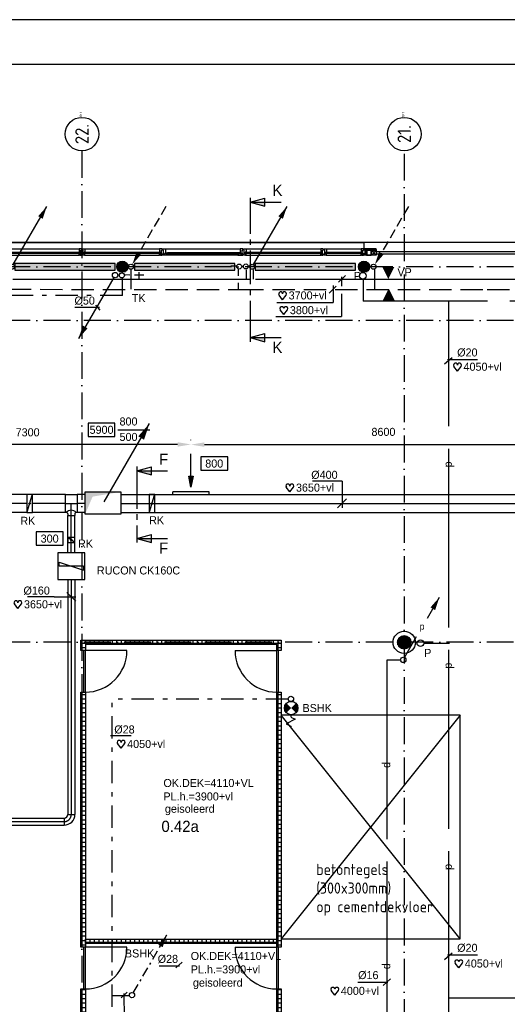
# Model space of a CAD drawing. Extents: x 25315 to 170951, y 867852 to 951952.
# Tile 114 of 119: x 116632 to 127526, y 929932 to 951952. Entities that reach past the tile are written whole.
import ezdxf
from ezdxf.enums import TextEntityAlignment as Align

# ---------------------------------------------------------------- set-up
doc = ezdxf.new("R2010")
doc.units = 0
doc.header["$LTSCALE"] = 100
for name, pattern in [('2322000', [45, 40, -5]), ('2322107', [2000, 1000, 1000]), ('2322108', [7, 5, -2]), ('2322109', [10, 5, -2, 1, -2]), ('CENTER2', [11.25, 7.5, -1.25, 1.25, -1.25]), ('CENTER4', [5, 3.125, -0.625, 0.625, -0.625]), ('DASHDOT', [9, 6, -1.5, 0, -1.5]), ('LURETOUR', [6, 4, -2])]:
    doc.linetypes.add(name, pattern=pattern)
doc.layers.get('0').update_dxf_attribs({"linetype": 'CONTINUOUS'})
doc.layers.get('DEFPOINTS').update_dxf_attribs({"linetype": 'CONTINUOUS'})
for name, color, linetype in [('00KAD025', 2, 'CONTINUOUS'), ('00KAD070', 5, 'CONTINUOUS'), ('AL$7----_STRAMIEN', 1, 'DASHDOT'), ('ALN-----_BLOCKNAAM', 2, 'CONTINUOUS'), ('BOUW', 8, 'CONTINUOUS'), ('DOORSNEDE', 1, 'CONTINUOUS'), ('WL$1----', 4, 'CONTINUOUS'), ('WL524---', 4, 'CONTINUOUS'), ('WL531---', 4, 'CONTINUOUS'), ('WL532---', 4, 'CONTINUOUS'), ('WL561---', 4, 'CONTINUOUS'), ('WL561---_AANVOER', 4, 'CONTINUOUS'), ('WL561---_RETOUR', 4, 'CONTINUOUS'), ('WL5627--', 4, 'CONTINUOUS'), ('WL570---', 3, 'CONTINUOUS'), ('WL570---_HARTLIJN', 7, 'CONTINUOUS'), ('WL570---_RETOUR', 3, 'CONTINUOUS'), ('WL570---_TOEVOER', 3, 'CONTINUOUS'), ('WM$1----', 1, 'CONTINUOUS'), ('WM570---', 1, 'CONTINUOUS')]:
    doc.layers.add(name, color=color, linetype=linetype)
doc.styles.add('BURO-018', font='BUROFONT.shx', dxfattribs={"height": 180})
doc.styles.add('BURO-025', font='BUROFONT.shx', dxfattribs={"height": 250})
doc.styles.add('BURO-050', font='BUROFONT.shx', dxfattribs={"height": 500})
doc.styles.get("Standard").update_dxf_attribs({"font": 'ISOCP'})
doc.dimstyles.new('CEES', dxfattribs={"dimscale": 100, "dimtxt": 3, "dimasz": 3, "dimexe": 1, "dimexo": 1, "dimgap": 1.5, "dimtad": 0, "dimdec": 0, "dimzin": 0, "dimtxsty": 'BURO-018', "dimcen": -3, "dimdle": 1.25, "dimclrd": 1, "dimclre": 1, "dimclrt": 1, "dimazin": 3, "dimtfac": 0.75, "dimtdec": 0, "dimtofl": 0, "dimtmove": 0, "dimatfit": 3, "dimtvp": 1.5, "dimtolj": 1, "dimtzin": 0})
pattern_1 = [(0, (48705.92, 868161.46), (0, 100), []), (90, (48705.92, 868161.46), (-100, 6e-15), [])]

# ---------------------------------------------------------------- blocks, each defined once
blk = doc.blocks.new('1011')
at = {"layer": 'AL$7----_STRAMIEN', "color": 7, "linetype": 'CONTINUOUS'}
blk.add_circle((-750, 0), 750, dxfattribs=at)
at = {"layer": 'ALN-----_BLOCKNAAM', "linetype": 'CONTINUOUS'}
blk.add_text('1011', height=100, dxfattribs=at).set_placement((0, 0))
blk = doc.blocks.new('LU-1D-K-190')
at = {"color": 0, "linetype": 'CONTINUOUS'}
for p, q in [((-0.5, 200), (0.5, 200)), ((-0.5, -200), (0.5, -200))]:
    blk.add_line(p, q, dxfattribs=at)
at = {"layer": 'WL570---_HARTLIJN', "linetype": 'CENTER2'}
blk.add_line((-0.5, 0), (0.5, 0), dxfattribs=at)
blk = doc.blocks.new('LU-1D-K-A0')
at = {"color": 0, "linetype": 'CONTINUOUS'}
for p, q in [((-0.5, 80), (0.5, 80)), ((-0.5, -80), (0.5, -80))]:
    blk.add_line(p, q, dxfattribs=at)
at = {"layer": 'WL570---_HARTLIJN', "linetype": 'CENTER2'}
blk.add_line((-0.5, 0), (0.5, 0), dxfattribs=at)
blk = doc.blocks.new('LU-1D-T--5A-190A05-Q1')
at = {"color": 0, "linetype": 'CONTINUOUS'}
for p, q in [((-128, -200), (-128, 200)), ((-128, 200), (128, 200)), ((128, 200), (128, -200)), ((-112, -200), (-128, -200)), ((128, -200), (112, -200)), ((-80, -232), (-80, -269)), ((-80, -269), (80, -269)), ((80, -232), (80, -269))]:
    blk.add_line(p, q, dxfattribs=at)
at = {"color": 0, "linetype": 'CONTINUOUS', "flags": 128}
for points in [[(-80, -232, 0.02182), (-80, -228, 0.037214), (-80, -226, 0.006436), (-82, -222, 0.02182), (-82, -221, 0.02182), (-83, -218, 0.02182), (-84, -216, 0.02182), (-86, -214, 0.02182), (-87, -211, 0.02182), (-89, -209, 0.02182), (-91, -207, 0.02182), (-94, -206, 0.02182), (-96, -204, 0.02182), (-98, -203, 0.02182), (-101, -202, 0.02182), (-102, -202, 0.006436), (-106, -200, 0.037214), (-108, -200, 0.02182), (-112, -200)], [(112, -200, 0.02182), (108, -200, 0.037214), (106, -200, 0.006436), (102, -202, 0.02182), (101, -202, 0.02182), (98, -203, 0.02182), (96, -204, 0.02182), (94, -206, 0.02182), (91, -207, 0.02182), (89, -209, 0.02182), (87, -211, 0.02182), (86, -214, 0.02182), (84, -216, 0.02182), (83, -218, 0.02182), (82, -221, 0.02182), (82, -222, 0.006436), (80, -226, 0.037214), (80, -228, 0.02182), (80, -232)]]:
    blk.add_lwpolyline(points, format="xyb", dxfattribs=at)
at = {"color": 0, "linetype": 'CONTINUOUS'}
blk.add_arc((0, -312), 158, 45, 135, dxfattribs=at)
at = {"layer": 'WL570---_HARTLIJN', "linetype": 'CENTER4'}
for p, q in [((-128, 0), (128, 0)), ((0, -269), (0, 0))]:
    blk.add_line(p, q, dxfattribs=at)
blk = doc.blocks.new('*U130', base_point=(115828, 164876))
at = {"layer": 'WM570---', "linetype": 'CONTINUOUS'}
for p, q in [((115729, 164976), (115928, 164776)), ((115448, 164876), (114848, 164876)), ((115448, 164876), (115928, 164876))]:
    blk.add_line(p, q, dxfattribs=at)
at = {"layer": 'WM570---', "linetype": 'CONTINUOUS', "style": 'BURO-018'}
blk.add_text('%%c160', height=180, dxfattribs=at).set_placement((115348, 164926), align=Align.RIGHT)
blk = doc.blocks.new('*U132', base_point=(118666, 166965))
at = {"layer": 'WM570---', "linetype": 'CONTINUOUS'}
for p, q in [((118666, 167465), (118006, 167465)), ((118666, 167465), (118666, 166865)), ((118766, 167065), (118566, 166865))]:
    blk.add_line(p, q, dxfattribs=at)
at = {"layer": 'WM570---', "linetype": 'CONTINUOUS', "style": 'BURO-018'}
blk.add_text('%%c400', height=180, dxfattribs=at).set_placement((118566, 167515), align=Align.RIGHT)
blk = doc.blocks.new('LU-PIJL1')
at = {"color": 0, "linetype": 'CONTINUOUS'}
blk.add_line((0, 0), (10.12, 17.54), dxfattribs=at)
blk.add_lwpolyline([(10.12, 17.54, 0, 1.5, 0), (8.25, 14.29, 1.5, 1.5, 0)], format="xyseb", dxfattribs=at)
blk = doc.blocks.new('2322615')
at = {"color": 0, "linetype": 'CONTINUOUS'}
for p, q in [((-2.5, -7.5), (2.5, 7.5)), ((0, 7.5), (2.5, 7.5)), ((0, 7.5), (0, -7.5)), ((0, -7.5), (-2.5, -7.5))]:
    blk.add_line(p, q, dxfattribs=at)
at = {"color": 0, "linetype": 'CONTINUOUS', "style": 'BURO-018', "flags": 1}
blk.add_attdef('W_ID', (0, 0), '', height=1.8, dxfattribs=at)
blk = doc.blocks.new('LU-1D-KL-A072')
at = {"color": 0, "linetype": 'CONTINUOUS'}
for p, q in [((-57, 80), (-57, -80)), ((57, 80), (-57, 80)), ((49, 68), (8, 12)), ((57, -80), (57, 80)), ((-57, -80), (57, -80)), ((-8, -12), (-49, -68))]:
    blk.add_line(p, q, dxfattribs=at)
blk.add_circle((0, 0), 14.3, dxfattribs=at)
blk = doc.blocks.new('LU-ORND')
at = {"color": 0, "linetype": 'CONTINUOUS'}
for p, q in [((-3, 1.5), (-3, -1.5)), ((3, 1.5), (-3, 1.5)), ((3, -1.5), (3, 1.5)), ((-3, -1.5), (3, -1.5))]:
    blk.add_line(p, q, dxfattribs=at)
blk = doc.blocks.new('LU-PIJL7')
at = {"color": 0, "linetype": 'CONTINUOUS'}
for p, q in [((0, 0), (-15, 0)), ((-5, -1), (-5, 1)), ((-5, 1), (0, 0)), ((0, 0), (-5, -1))]:
    blk.add_line(p, q, dxfattribs=at)
blk.add_solid([(-5, 1), (-5, -1), (0, 0)], dxfattribs=at)
blk = doc.blocks.new('A$C4BCC12D8')
at = {"layer": 'BOUW', "color": 1, "style": 'BURO-018'}
blk.add_text('geisoleerd', height=180, dxfattribs=at).set_placement((0, 60))
blk = doc.blocks.new('LDV2121')
at = {"color": 0, "linetype": 'CONTINUOUS'}
blk.add_line((-0.25, -0.43), (-6.75, -11.69), dxfattribs=at)
blk.add_lwpolyline([(-6.75, -11.69, 0, 1, 0), (-5.5, -9.53, 1, 1, 0)], format="xyseb", dxfattribs=at)
blk.add_circle((0, 0), 0.5, dxfattribs=at)
blk = doc.blocks.new('LDV1109')
at = {"color": 0, "linetype": 'CONTINUOUS'}
for p, q in [((5.87, 10.18), (6.75, 11.69)), ((4, 6.93), (4.94, 8.55)), ((5.31, 9.2), (5.5, 9.53)), ((3.44, 5.95), (3.62, 6.28)), ((2.12, 3.68), (3.06, 5.3)), ((0.25, 0.43), (1.19, 2.06)), ((1.56, 2.71), (1.75, 3.03))]:
    blk.add_line(p, q, dxfattribs=at)
blk.add_lwpolyline([(6.75, 11.69, 0, 1, 0), (5.5, 9.53, 1, 1, 0)], format="xyseb", dxfattribs=at)
blk.add_circle((0, 0), 0.5, dxfattribs=at)
blk = doc.blocks.new('*D193')
at = {"color": 1, "linetype": 'BYBLOCK'}
for p, q in [((120459, 636675), (120459, 636676)), ((129059, 636675), (129059, 636676)), ((120759, 636576), (128759, 636576))]:
    blk.add_line(p, q, dxfattribs=at)
for points in [[(120759, 636626), (120759, 636526), (120459, 636576)], [(128759, 636626), (128759, 636526), (129059, 636576)]]:
    blk.add_solid(points, dxfattribs=at)
at = {"layer": 'DEFPOINTS', "color": 0, "linetype": 'BYBLOCK'}
for p in [(120459, 636575), (129059, 636576), (129059, 636575)]:
    blk.add_point(p, dxfattribs=at)
at = {"color": 1, "linetype": 'BYBLOCK', "insert": (124759, 636860), "char_height": 180, "attachment_point": 5, "style": 'BURO-018'}
blk.add_mtext('\\A1;8600', dxfattribs=at)
blk = doc.blocks.new('*D194')
at = {"color": 1, "linetype": 'BYBLOCK'}
for p, q in [((113159, 636676), (113159, 636680)), ((120459, 636676), (120459, 636680)), ((120159, 636580), (113459, 636580))]:
    blk.add_line(p, q, dxfattribs=at)
for points in [[(113459, 636630), (113459, 636530), (113159, 636580)], [(120159, 636630), (120159, 636530), (120459, 636580)]]:
    blk.add_solid(points, dxfattribs=at)
at = {"layer": 'DEFPOINTS', "color": 0, "linetype": 'BYBLOCK'}
for p in [(113159, 636580), (113159, 636576), (120459, 636576)]:
    blk.add_point(p, dxfattribs=at)
at = {"color": 1, "linetype": 'BYBLOCK', "insert": (116809, 636850), "char_height": 180, "attachment_point": 5, "style": 'BURO-018'}
blk.add_mtext('\\A1;7300', dxfattribs=at)
blk = doc.blocks.new('LU-1D-B--1-A05AA0')
at = {"color": 0, "linetype": 'CONTINUOUS'}
for p, q in [((-160, -80), (-160, 80)), ((-80, -160), (80, -160))]:
    blk.add_line(p, q, dxfattribs=at)
for radius in [240, 80]:
    blk.add_arc((-160, -160), radius, 0, 90, dxfattribs=at)
at = {"layer": 'WL570---_HARTLIJN', "linetype": 'CENTER4'}
blk.add_arc((-160, -160), 160, 0, 90, dxfattribs=at)
blk = doc.blocks.new('LU-1D-KL1-1907E')
at = {"color": 0, "linetype": 'CONTINUOUS'}
for p, q in [((-63, 200), (-63, -200)), ((63, 200), (-63, 200)), ((58, 185), (5, 15)), ((63, -200), (63, 200)), ((-63, -200), (63, -200)), ((-5, -15), (-58, -185))]:
    blk.add_line(p, q, dxfattribs=at)
blk.add_circle((0, 0), 15.8, dxfattribs=at)
blk = doc.blocks.new('LDV1')
at = {"color": 0, "linetype": 'CONTINUOUS'}
for p, q in [((4.5, 7.79), (6.75, 11.69)), ((0.25, 0.43), (2.5, 4.33))]:
    blk.add_line(p, q, dxfattribs=at)
blk.add_lwpolyline([(6.75, 11.69, 0, 1, 0), (5.5, 9.53, 1, 1, 0)], format="xyseb", dxfattribs=at)
blk.add_circle((0, 0), 0.5, dxfattribs=at)
at = {"color": 0, "linetype": 'CONTINUOUS', "style": 'BURO-018'}
blk.add_attdef('LD_TEXT1', text='', height=1.8, dxfattribs=at).set_placement((3.5, 6.06), align=Align.MIDDLE)
blk = doc.blocks.new('2322401')
at = {"color": 0, "linetype": 'CONTINUOUS'}
for p, q in [((-0.5, 0.5, 1), (-0.5, 0.5)), ((-0.5, 0.5, 1), (-0.5, -0.5, 1)), ((0.5, 0.5, 1), (-0.5, 0.5, 1)), ((0.5, 0.5), (-0.5, 0.5)), ((-0.5, 0.5), (-0.5, -0.5)), ((0.5, 0.5, 1), (0.5, 0.5)), ((0.5, -0.5, 1), (0.5, 0.5, 1)), ((0.5, -0.5), (0.5, 0.5)), ((-0.5, -0.5, 1), (-0.5, -0.5)), ((-0.5, -0.5, 1), (0.5, -0.5, 1)), ((-0.5, -0.5), (0.5, -0.5)), ((0.5, -0.5, 1), (0.5, -0.5))]:
    blk.add_line(p, q, dxfattribs=at)
blk = doc.blocks.new('CVHATCH1')
at = {"color": 0, "linetype": 'CONTINUOUS'}
blk.add_solid([(-0.5, -0.5), (0.5, -0.5), (-0.5, 0.5), (0.5, 0.5)], dxfattribs=at)
blk = doc.blocks.new('LDV1107')
at = {"color": 0, "linetype": 'CONTINUOUS'}
blk.add_line((0.25, 0.43), (6.75, 11.69), dxfattribs=at)
blk.add_lwpolyline([(6.75, 11.69, 0, 1, 0), (5.5, 9.53, 1, 1, 0)], format="xyseb", dxfattribs=at)
blk.add_circle((0, 0), 0.5, dxfattribs=at)
blk = doc.blocks.new('LDV3108')
at = {"color": 0, "linetype": 'CONTINUOUS'}
for p, q in [((6.75, 11.69), (5.81, 10.07)), ((5.44, 9.42), (4.5, 7.79)), ((4.13, 7.14), (3.19, 5.52)), ((2.81, 4.87), (1.88, 3.25)), ((1.5, 2.6), (0.56, 0.97))]:
    blk.add_line(p, q, dxfattribs=at)
blk.add_lwpolyline([(0.25, 0.43, 0, 1, 0), (1.5, 2.6, 1, 1, 0)], format="xyseb", dxfattribs=at)
blk.add_circle((0, 0), 0.5, dxfattribs=at)
blk = doc.blocks.new('HART')
at = {"color": 1}
for q in [(-40, 52), (40, 52)]:
    blk.add_line((0, 0), q, dxfattribs=at)
for centre, start, end in [((-22, 66), 0, 217.1867), ((22, 66), 322.8133, 180)]:
    blk.add_arc(centre, 22.1, start, end, dxfattribs=at)
blk = doc.blocks.new('2322000-1')
at = {"layer": 'WM$1----', "color": 0, "style": 'BURO-018'}
for rotation, p in [(90, (126223, 636132)), (90, (126223, 631632)), (270, (124835, 629412)), (90, (126223, 627132)), (270, (124835, 624912))]:
    blk.add_text('p', height=180, rotation=rotation, dxfattribs=at).set_placement(p, align=Align.MIDDLE)
blk = doc.blocks.new('LU-2-KIZ')
at = {"color": 0, "linetype": 'CONTINUOUS'}
for p, q in [((-0.5, 0.5), (0.5, 0.5)), ((-0.5, -0.5), (-0.5, 0.5)), ((0.5, 0.5), (0.5, -0.5)), ((0.5, -0.5), (-0.5, -0.5))]:
    blk.add_line(p, q, dxfattribs=at)
for points in [[(-0.5, 0.5), (-0.289, 0.289), (0.5, 0.5)], [(-0.5, 0.5), (-0.289, 0.289), (-0.5, -0.5)]]:
    blk.add_solid(points, dxfattribs=at)

msp = doc.modelspace()

# ---------------------------------------------------------------- hatches: boundary and pattern name
at = {"layer": 'BOUW'}
h = msp.add_hatch(dxfattribs=at)
h.set_pattern_fill('GEWPBET', color=256, scale=100, style=0)
h.set_pattern_definition([(0, (-31376.58, 912883.259), (0, 20), [])])
edge = h.paths.add_edge_path()
edge.add_arc((118923.6, 946427.5), 125, 0, 360)
h = msp.add_hatch(dxfattribs=at)
h.set_pattern_fill('GEWPBET', color=256, scale=100, style=0)
h.set_pattern_definition([(0, (-25976.58, 912883.259), (0, 20), [])])
edge = h.paths.add_edge_path()
edge.add_arc((124323.6, 946427.5), 125, 0, 360)
h = msp.add_hatch(dxfattribs=at)
h.set_pattern_fill('TEGEL100', color=256, style=0)
h.set_pattern_definition([(0, (50105.92, 868211.46), (0, 100), []), (90, (50105.92, 868211.46), (-100, 6e-15), [])])
h.paths.add_polyline_path([(117998.6, 937846.5), (117998.6, 938077.5), (122473.6, 938077.5), (122473.6, 937846.5), (122373.6, 937846.5), (122373.6, 937977.5), (118098.6, 937977.5), (118098.6, 937846.5)])
h = msp.add_hatch(dxfattribs=at)
h.set_pattern_fill('GEWPBET', color=256, scale=100, angle=90, style=0)
h.set_pattern_definition([(90, (125223.774, 938027.546), (-20, 1e-15), [])])
edge = h.paths.add_edge_path()
edge.add_arc((125223.8, 938027.5), 150, 0, 360)
h = msp.add_hatch(dxfattribs=at)
h.set_pattern_fill('TEGEL100', color=256, style=0)
h.set_pattern_definition([(0, (50530.92, 868161.46), (0, 100), []), (90, (50530.92, 868161.46), (-100, 6e-15), [])])
h.paths.add_polyline_path([(117998.6, 931209.1), (117998.6, 936912.5), (118098.6, 936912.5), (118098.6, 931209.1)])
h = msp.add_hatch(dxfattribs=at)
h.set_pattern_fill('TEGEL100', color=256, style=0)
h.set_pattern_definition(pattern_1)
h.paths.add_polyline_path([(122373.6, 931209.1), (122373.6, 936912.5), (122473.6, 936912.5), (122473.6, 931209.1)])
h = msp.add_hatch(dxfattribs=at)
h.set_pattern_fill('TEGEL100', color=256, style=0)
h.set_pattern_definition([(0, (50105.92, 865124.03), (0, 100), []), (90, (50105.92, 865124.03), (-100, 6e-15), [])])
h.paths.add_polyline_path([(118098.6, 931290.1), (118098.6, 931390.1), (122373.6, 931390.1), (122373.6, 931290.1)])
h = msp.add_hatch(dxfattribs=at)
h.set_pattern_fill('TEGEL100', color=256, style=0)
h.set_pattern_definition([(0, (50530.92, 868161.46), (0, 100), []), (90, (50530.92, 868161.46), (-100, 6e-15), [])])
h.paths.add_polyline_path([(117998.6, 924602.7), (117998.6, 930275.1), (118098.6, 930275.1), (118098.6, 924602.7)])
h = msp.add_hatch(dxfattribs=at)
h.set_pattern_fill('TEGEL100', color=256, style=0)
h.set_pattern_definition(pattern_1)
h.paths.add_polyline_path([(122373.6, 924602.7), (122373.6, 930275.1), (122473.6, 930275.1), (122473.6, 924602.7)])
at = {"layer": 'WL570---'}
h = msp.add_hatch(color=1, dxfattribs=at)
h.paths.add_polyline_path([(124735.9, 946419), (124866.8, 946154.1), (124866.8, 946419)])
h.paths.add_polyline_path([(124866.8, 946419), (124866.8, 946154.1), (124869.3, 946154.1), (125000.1, 946419)])
h = msp.add_hatch(color=1, dxfattribs=at)
h.paths.add_polyline_path([(124735.9, 945656.5), (124866.8, 945921.4), (124866.8, 945656.5)])
h.paths.add_polyline_path([(124866.8, 945656.5), (124866.8, 945921.4), (124869.3, 945921.4), (125000.1, 945656.5)])

# ---------------------------------------------------------------- linework, layer by layer
at = {"color": 2, "linetype": 'CONTINUOUS'}
for p, q in [((122788.4, 936306.9), (122588.4, 936206.9)), ((122688.4, 936406.4), (122688.4, 936360.1)), ((122688.4, 936356.9), (122788.4, 936306.9)), ((122589.2, 936202.7), (122688.4, 936153.2)), ((122688.4, 936153.2), (122688.4, 936106.9))]:
    msp.add_line(p, q, dxfattribs=at)
at = {"color": 2, "linetype": 'CONTINUOUS', "const_width": 150}
for points in [[(122644.2, 936610.5, 0.4142136), (122644.2, 936504.4, 1)], [(122750.3, 936610.5, -0.4142136), (122750.3, 936504.4, -1)]]:
    msp.add_lwpolyline(points, format="xyb", dxfattribs=at)
at = {"color": 2, "linetype": 'CONTINUOUS'}
for centre, radius in [((122690.9, 936761.6), 60), ((122697.2, 936557.4), 150)]:
    msp.add_circle(centre, radius, dxfattribs=at)
at = {"layer": '00KAD025', "linetype": 'CONTINUOUS'}
msp.add_line((170950.7, 951952.4), (25314.7, 951952.4), dxfattribs=at)
at = {"layer": '00KAD070', "linetype": 'CONTINUOUS'}
msp.add_line((169950.7, 950952.4), (26314.7, 950952.4), dxfattribs=at)
at = {"layer": 'AL$7----_STRAMIEN', "color": 1}
for p, q in [((118023.6, 949018.6), (118023.6, 877276.5)), ((118023.6, 949018.6), (118023.6, 877276.5)), ((125223.6, 948952.5), (125223.6, 877210.3)), ((135768.3, 946427.5), (54713.7, 946427.5)), ((135768.3, 945227.5), (54689.6, 945227.5)), ((135768.3, 945227.5), (54693, 945227.5)), ((135768.3, 938027.5), (54329.2, 938027.5))]:
    msp.add_line(p, q, dxfattribs=at)
at = {"layer": 'BOUW'}
for p, q in [((132963.6, 946967.5), (99483.6, 946967.5)), ((108123.6, 946967.7), (124323.6, 946967.7)), ((124323.6, 946967.7), (124323.6, 946796.7)), ((126473.6, 931394.9), (122473.6, 936394.9)), ((126473.6, 936394.9), (122473.6, 931394.9))]:
    msp.add_line(p, q, dxfattribs=at)
for points in [[(124323.4, 946967.7), (124323.4, 946826.7)], [(116288.6, 946826.7), (117958.6, 946826.7)], [(116288.6, 946687.7), (117958.6, 946687.7)], [(118088.6, 946826.7), (119758.6, 946826.7)], [(118088.6, 946687.7), (119758.6, 946687.7)], [(119888.6, 946826.7), (121558.6, 946826.7)], [(121511.5, 946738.7), (119935.7, 946738.7)], [(121511.5, 946684.7), (119935.7, 946684.7)], [(121688.6, 946826.7), (123358.6, 946826.7)], [(121688.6, 946687.7), (123358.6, 946687.7)], [(123488.6, 946826.7), (124258.6, 946826.7)], [(123488.6, 946687.7), (124258.6, 946687.7)], [(124598.6, 946682.7), (124498.6, 946787.7)], [(124498.6, 946682.7), (124598.6, 946787.7)], [(118054.8, 937846.5), (118054.8, 936912.5)], [(118094.8, 937846.5), (118094.8, 936912.5)], [(119028.8, 937846.5), (118094.8, 937846.5)], [(121443.4, 937846.5), (122377.4, 937846.5)], [(122377.4, 936912.5), (122377.4, 937846.5)], [(122417.4, 936912.5), (122417.4, 937846.5)], [(118054.8, 931209.1), (118054.8, 930275.1)], [(118094.8, 931209.1), (118094.8, 930275.1)], [(119028.8, 931209.1), (118094.8, 931209.1)], [(121443.4, 931209.1), (122377.4, 931209.1)], [(122377.4, 930275.1), (122377.4, 931209.1)], [(122417.4, 930275.1), (122417.4, 931209.1)]]:
    msp.add_lwpolyline(points, dxfattribs=at)
for points in [[(117973.6, 946752.7), (117973.6, 946726.7), (116273.6, 946726.7), (116273.6, 946752.7)], [(117975.6, 946687.7), (118014.6, 946687.7), (118014.6, 946693.7), (118014.6, 946707.7), (118014.6, 946707.7), (118014.6, 946717.7), (118000.6, 946717.7), (118000.6, 946797.7), (118014.6, 946797.7), (118014.6, 946806.7), (118014.6, 946806.7), (118014.6, 946820.7), (118014.6, 946826.7), (117995.7, 946826.7), (117958.6, 946826.7), (117958.6, 946819.7), (117958.6, 946815.7), (117958.6, 946807.7), (117958.6, 946754.7), (117975.6, 946754.7)], [(117975.6, 946724.7), (117975.6, 946692.7), (117970.6, 946692.7), (117970.6, 946687.7), (117958.6, 946687.7), (117958.6, 946724.7)], [(118071.6, 946687.7), (118032.6, 946687.7), (118032.6, 946693.7), (118032.6, 946707.7), (118032.6, 946707.7), (118032.6, 946717.7), (118046.6, 946717.7), (118046.6, 946797.7), (118032.6, 946797.7), (118032.6, 946807.2), (118032.6, 946807.2), (118032.6, 946820.7), (118032.6, 946826.7), (118051.5, 946826.7), (118088.6, 946826.7), (118088.6, 946819.7), (118088.6, 946815.7), (118088.6, 946807.7), (118088.6, 946754.7), (118071.6, 946754.7)], [(118071.6, 946724.7), (118071.6, 946692.7), (118076.6, 946692.7), (118076.6, 946687.7), (118088.6, 946687.7), (118088.6, 946724.7)], [(119773.6, 946752.7), (119773.6, 946726.7), (118073.6, 946726.7), (118073.6, 946752.7)], [(119775.6, 946687.7), (119814.6, 946687.7), (119814.6, 946693.7), (119814.6, 946707.7), (119814.6, 946707.7), (119814.6, 946717.7), (119800.6, 946717.7), (119800.6, 946797.7), (119814.6, 946797.7), (119814.6, 946806.7), (119814.6, 946806.7), (119814.6, 946820.7), (119814.6, 946826.7), (119795.7, 946826.7), (119758.6, 946826.7), (119758.6, 946819.7), (119758.6, 946815.7), (119758.6, 946807.7), (119758.6, 946754.7), (119775.6, 946754.7)], [(119775.6, 946724.7), (119775.6, 946692.7), (119770.6, 946692.7), (119770.6, 946687.7), (119758.6, 946687.7), (119758.6, 946724.7)], [(119832.6, 946687.7), (119832.6, 946717.2), (119846.6, 946717.2), (119846.6, 946797.2), (119832.6, 946797.2), (119832.6, 946826.7), (119888.6, 946826.7), (119888.6, 946738.7), (119879.6, 946738.7), (119879.6, 946723.7), (119865.6, 946723.7), (119865.6, 946687.7)], [(119878.3, 946684.7), (119875.8, 946688.9), (119868.8, 946688.9), (119868.8, 946718.7), (119891.3, 946718.7), (119891.3, 946723.7), (119883.3, 946723.7), (119883.3, 946738.7), (119888.6, 946738.7), (119935.7, 946738.7), (119937.8, 946725.7), (119920.8, 946725.7), (119920.8, 946684.7)], [(119920.8, 946687), (119920.8, 946700.5), (119937.8, 946700.5), (119937.8, 946687)], [(121524.4, 946723.7), (121524.4, 946702.5), (119922.8, 946702.5), (119922.8, 946723.7)], [(121568.9, 946684.7), (121571.3, 946688.9), (121578.4, 946688.9), (121578.4, 946718.7), (121555.9, 946718.7), (121555.9, 946723.7), (121563.9, 946723.7), (121563.9, 946738.7), (121558.6, 946738.7), (121511.5, 946738.7), (121509.4, 946725.7), (121526.4, 946725.7), (121526.4, 946684.7)], [(121526.4, 946687), (121526.4, 946700.5), (121509.4, 946700.5), (121509.4, 946687)], [(121614.6, 946687.7), (121614.6, 946717.2), (121600.6, 946717.2), (121600.6, 946797.2), (121614.6, 946797.2), (121614.6, 946826.7), (121558.6, 946826.7), (121558.6, 946738.7), (121567.6, 946738.7), (121567.6, 946723.7), (121581.6, 946723.7), (121581.6, 946687.7)], [(121671.6, 946687.7), (121632.6, 946687.7), (121632.6, 946693.7), (121632.6, 946707.7), (121632.6, 946707.7), (121632.6, 946717.7), (121646.6, 946717.7), (121646.6, 946797.7), (121632.6, 946797.7), (121632.6, 946807.2), (121632.6, 946807.2), (121632.6, 946820.7), (121632.6, 946826.7), (121651.5, 946826.7), (121688.6, 946826.7), (121688.6, 946819.7), (121688.6, 946815.7), (121688.6, 946807.7), (121688.6, 946754.7), (121671.6, 946754.7)], [(121671.6, 946724.7), (121671.6, 946692.7), (121676.6, 946692.7), (121676.6, 946687.7), (121688.6, 946687.7), (121688.6, 946724.7)], [(123373.6, 946752.7), (123373.6, 946726.7), (121673.6, 946726.7), (121673.6, 946752.7)], [(123375.6, 946687.7), (123414.6, 946687.7), (123414.6, 946693.7), (123414.6, 946707.7), (123414.6, 946707.7), (123414.6, 946717.7), (123400.6, 946717.7), (123400.6, 946797.7), (123414.6, 946797.7), (123414.6, 946806.7), (123414.6, 946806.7), (123414.6, 946820.7), (123414.6, 946826.7), (123395.7, 946826.7), (123358.6, 946826.7), (123358.6, 946819.7), (123358.6, 946815.7), (123358.6, 946807.7), (123358.6, 946754.7), (123375.6, 946754.7)], [(123375.6, 946724.7), (123375.6, 946692.7), (123370.6, 946692.7), (123370.6, 946687.7), (123358.6, 946687.7), (123358.6, 946724.7)], [(123471.6, 946687.7), (123432.6, 946687.7), (123432.6, 946693.7), (123432.6, 946707.7), (123432.6, 946707.7), (123432.6, 946717.7), (123446.6, 946717.7), (123446.6, 946797.7), (123432.6, 946797.7), (123432.6, 946806.7), (123432.6, 946806.7), (123432.6, 946820.7), (123432.6, 946826.7), (123451.5, 946826.7), (123488.6, 946826.7), (123488.6, 946819.7), (123488.6, 946815.7), (123488.6, 946807.7), (123488.6, 946754.7), (123471.6, 946754.7)], [(123471.6, 946724.7), (123471.6, 946692.7), (123476.6, 946692.7), (123476.6, 946687.7), (123488.6, 946687.7), (123488.6, 946724.7)], [(124273.6, 946752.7), (124273.6, 946726.7), (123473.6, 946726.7), (123473.6, 946752.7)], [(124275.6, 946687.7), (124314.6, 946687.7), (124314.6, 946693.7), (124314.6, 946707.7), (124314.6, 946707.7), (124314.6, 946717.7), (124300.6, 946717.7), (124300.6, 946797.7), (124314.6, 946797.7), (124314.6, 946806.7), (124314.6, 946806.7), (124314.6, 946820.7), (124314.6, 946826.7), (124295.7, 946826.7), (124258.6, 946826.7), (124258.6, 946819.7), (124258.6, 946815.7), (124258.6, 946807.7), (124258.6, 946754.7), (124275.6, 946754.7)], [(124275.6, 946724.7), (124275.6, 946692.7), (124270.6, 946692.7), (124270.6, 946687.7), (124258.6, 946687.7), (124258.6, 946724.7)], [(124319.6, 946826.7), (124319.6, 946814.7), (124598.6, 946814.7), (124598.6, 946826.7)], [(124378.6, 946814.7), (124378.6, 946797.7), (124319.6, 946797.7), (124319.6, 946814.7)], [(124319.6, 946702.7), (124378.6, 946702.7), (124378.6, 946797.7), (124346.6, 946797.7), (124346.6, 946779.7), (124346.6, 946779.7), (124346.6, 946717.7), (124319.6, 946717.7)], [(124319.6, 946702.7), (124378.6, 946702.7), (124378.6, 946687.7), (124319.6, 946687.7)], [(124596.6, 946797.7), (124596.6, 946787.7), (124488.6, 946787.7), (124488.6, 946797.7)], [(124598.6, 946787.7), (124598.6, 946682.7), (124498.6, 946682.7), (124498.6, 946787.7)], [(124598.6, 946814.7), (124598.6, 946797.7), (124557.2, 946797.7), (124557.2, 946814.7)], [(129153.7, 946717.7), (129448.6, 946717.7), (129448.6, 946762.7), (124893.5, 946762.7), (124598.6, 946762.7), (124598.6, 946717.7), (124893.5, 946717.7)], [(117998.6, 937846.5), (117998.6, 938077.5), (122473.6, 938077.5), (122473.6, 937846.5), (122373.6, 937846.5), (122373.6, 937977.5), (118098.6, 937977.5), (118098.6, 937846.5)], [(117998.6, 931209.1), (117998.6, 936912.5), (118098.6, 936912.5), (118098.6, 931209.1)], [(122373.6, 931209.1), (122373.6, 936912.5), (122473.6, 936912.5), (122473.6, 931209.1)], [(122473.6, 931394.9), (126473.6, 931394.9), (126473.6, 936394.9), (122473.6, 936394.9)], [(118098.6, 931290.1), (118098.6, 931390.1), (122373.6, 931390.1), (122373.6, 931290.1)], [(117998.6, 924602.7), (117998.6, 930275.1), (118098.6, 930275.1), (118098.6, 924602.7)], [(122373.6, 924602.7), (122373.6, 930275.1), (122473.6, 930275.1), (122473.6, 924602.7)]]:
    msp.add_lwpolyline(points, close=True, dxfattribs=at)
for points in [[(124378.6, 946695.9, 0.4142136), (124386.8, 946687.7), (124480.3, 946687.7, 0.4142136), (124488.6, 946695.9), (124488.6, 946789.4, 0.4142136), (124480.3, 946797.7), (124386.8, 946797.7, 0.4142136), (124378.6, 946789.4)], [(124384.6, 946695.9, 0.4142136), (124386.8, 946693.7), (124480.3, 946693.7, 0.4142136), (124482.6, 946695.9), (124482.6, 946789.4, 0.4142136), (124480.3, 946791.7), (124386.8, 946791.7, 0.4142136), (124384.6, 946789.4)]]:
    msp.add_lwpolyline(points, format="xyb", close=True, dxfattribs=at)
for centre, radius in [((118923.6, 946427.5), 125), ((124323.6, 946427.5), 125), ((125223.8, 938027.5), 250), ((125223.8, 938027.5), 150)]:
    msp.add_circle(centre, radius, dxfattribs=at)
for centre, start, end in [((118094.8, 937846.5), 270, 0), ((122377.4, 937846.5), 180, 270), ((118094.8, 931209.1), 270, 0), ((122377.4, 931209.1), 180, 270)]:
    msp.add_arc(centre, 934, start, end, dxfattribs=at)
at = {"layer": 'DOORSNEDE', "color": 150}
for p, q in [((121784.3, 947970.5), (121784.3, 947778.9)), ((121784.3, 944939.1), (121784.3, 944747.5)), ((119251.2, 941957.6), (119251.2, 941766)), ((119251.2, 940449.2), (119251.2, 940257.6))]:
    msp.add_line(p, q, dxfattribs=at)
at = {"layer": 'DOORSNEDE', "color": 210}
for p, q in [((121784.3, 947873.3), (122109.4, 947963.6)), ((121784.3, 947873.3), (122109.4, 947783.1)), ((121784.3, 947873.3), (122470.6, 947873.3)), ((122109.4, 947783.1), (122109.4, 947963.6)), ((121784.3, 944841.9), (122109.4, 944932.2)), ((122109.4, 944751.6), (122109.4, 944932.2)), ((121784.3, 944841.9), (122470.6, 944841.9)), ((121784.3, 944841.9), (122109.4, 944751.6)), ((119251.2, 941860.4), (119576.4, 941950.7)), ((119251.2, 941860.4), (119937.6, 941860.4)), ((119251.2, 941860.4), (119576.4, 941770.1)), ((119576.4, 941770.1), (119576.4, 941950.7)), ((119251.2, 940352), (119576.4, 940442.3)), ((119251.2, 940352), (119576.4, 940261.7)), ((119251.2, 940352), (119937.6, 940352)), ((119576.4, 940261.7), (119576.4, 940442.3))]:
    msp.add_line(p, q, dxfattribs=at)
at = {"layer": 'DOORSNEDE', "color": 210, "linetype": 'CENTER2'}
for p, q in [((121784.3, 947914.1), (121784.3, 944828.5)), ((119251.2, 941766), (119251.2, 940449.2))]:
    msp.add_line(p, q, dxfattribs=at)
at = {"layer": 'DOORSNEDE', "color": 210}
for points in [[(122109.4, 947783.1), (122109.4, 947873.3), (121784.3, 947873.3)], [(122109.4, 944751.6), (122109.4, 944841.9), (121784.3, 944841.9)], [(119576.4, 941770.1), (119576.4, 941860.4), (119251.2, 941860.4)], [(119576.4, 940261.7), (119576.4, 940352), (119251.2, 940352)]]:
    msp.add_solid(points, dxfattribs=at)
at = {"layer": 'WL$1----', "linetype": '2322000'}
for p, q in [((124308, 946149.7), (124308, 945654.5)), ((126223.1, 945654.5), (124308, 945654.5)), ((131583.5, 945654.5), (126223.1, 945654.5)), ((126223.1, 929358.3), (126223.1, 945651)), ((126234.5, 938000.1), (125660.8, 938000.1)), ((125122.3, 937628.5), (124835.5, 937628.5)), ((124835.5, 937628.5), (124835.5, 928442.5)), ((126223.1, 930074.1), (131583.5, 930074.1))]:
    msp.add_line(p, q, dxfattribs=at)
at = {"layer": 'WL$1----', "color": 1}
for p, q in [((126126.3, 944252.6), (126293.9, 944398.3)), ((126192.6, 944350.8), (126863.1, 944350.8)), ((126126.2, 930937.6), (126293.8, 931083.3)), ((126192.5, 931035.8), (126863, 931035.8)), ((124183.1, 930425.7), (124853.6, 930425.7)), ((124752.7, 930352.8), (124920.3, 930498.5))]:
    msp.add_line(p, q, dxfattribs=at)
at = {"layer": 'WL$1----'}
for p, q in [((118085.1, 940031.9), (117485.1, 940031.9)), ((117485.1, 940031.9), (117485.1, 939431.9)), ((118085.1, 939431.9), (118085.1, 940031.9)), ((117485.1, 939431.9), (118085.1, 939431.9))]:
    msp.add_line(p, q, dxfattribs=at)
at = {"layer": 'WL531---', "color": 4}
for p, q in [((118965.2, 946251), (119095.4, 946249.7)), ((119193.3, 946248.7), (119406.1, 946246.7)), ((119304.3, 946157.6), (119304.3, 946306.8))]:
    msp.add_line(p, q, dxfattribs=at)
at = {"layer": 'WL531---', "linetype": '2322109'}
for p, q in [((118932.1, 945785.7), (118932.1, 946190.5)), ((118932.1, 945785.7), (111795, 945785.7)), ((122631, 936754.8), (118695.8, 936754.8)), ((118695.8, 928877.6), (118695.8, 936754.8)), ((118695.8, 930126.4), (119088.2, 930126.4))]:
    msp.add_line(p, q, dxfattribs=at)
at = {"layer": 'WL561---', "color": 1}
for p, q in [((119124.9, 935939.1), (118662.4, 935939.1)), ((120122.1, 930747.7), (120260.1, 930876.4)), ((119745, 930793.7), (120204.5, 930793.7)), ((118896.7, 930073.6), (119034.7, 930202.3))]:
    msp.add_line(p, q, dxfattribs=at)
for centre in [(121536.8, 946431.7), (121685.5, 946433.5), (118914.5, 946234)]:
    msp.add_circle(centre, 55.7, dxfattribs=at)
at = {"layer": 'WL561---_AANVOER', "linetype": '2322107'}
for p, q in [((121492.9, 946436.6), (121352.7, 946436.6)), ((121730.1, 946436.6), (121891.9, 946436.6)), ((121692.9, 946361.2), (121692.9, 946148.3)), ((121847.7, 946361.2), (121847.7, 946148.3)), ((116479.8, 946148.3), (121521.5, 946148.3)), ((121429.4, 946148.3), (121768.3, 946148.3)), ((121898.7, 946148.3), (126957.5, 946148.3)), ((126957.5, 946148.3), (127058.1, 946148.3)), ((127003.6, 946148.3), (129481.1, 946148.3))]:
    msp.add_line(p, q, dxfattribs=at)
at = {"layer": 'WL561---_RETOUR', "linetype": '2322108'}
for p, q in [((119117.2, 946363), (119117.7, 945924.3, 48.9)), ((121511.5, 946363), (121511.5, 946220.7)), ((124558.9, 946363), (124559.4, 945924.3, 48.9)), ((121511.5, 946071.1), (121511.5, 945914.8)), ((115687.8, 945925.2), (121577.7, 945914.8)), ((121577.7, 945914.8), (127073, 945914.8)), ((127073, 945914.8), (131997.2, 945914.8))]:
    msp.add_line(p, q, dxfattribs=at)
at = {"layer": 'WL5627--', "color": 1}
msp.add_line((118962.1, 930175.4), (118965.6, 929623.2), dxfattribs=at)
at = {"layer": 'WL570---', "color": 1}
for p, q in [((124869.3, 945921.4), (125000.1, 945656.5)), ((119542.4, 942775.5), (118822.1, 942775.5))]:
    msp.add_line(p, q, dxfattribs=at)
at = {"layer": 'WL570---'}
for centre in [(124299.5, 946226.4), (125584.6, 938009.7)]:
    msp.add_circle(centre, 74.7, dxfattribs=at)
at = {"layer": 'WL570---_HARTLIJN', "color": 1, "linetype": 'CONTINUOUS'}
for p, q in [((118324.6, 945565.3), (118423.7, 945453.8)), ((118411.3, 945515.8), (117865.8, 945515.8))]:
    msp.add_line(p, q, dxfattribs=at)
at = {"layer": 'WL570---_TOEVOER', "color": 1}
for p, q in [((123755.9, 946079.1), (123908.4, 946231.6)), ((123549.5, 945836.9), (123702, 945989.4)), ((123639.2, 946007.3), (123639.2, 945628.3)), ((123818.7, 946204.7), (123818.7, 945989.4)), ((123818.7, 945819), (123818.7, 945312.6)), ((122378.7, 945628.3), (123639.2, 945628.3)), ((122351.7, 945312.6), (123818.7, 945312.6))]:
    msp.add_line(p, q, dxfattribs=at)
at = {"layer": 'WM570---', "color": 3}
for p, q in [((120051.3, 941334.5), (120051.3, 941394.3)), ((120866.3, 941394.3), (120051.3, 941394.3)), ((120866.3, 941334.5), (120866.3, 941394.3))]:
    msp.add_line(p, q, dxfattribs=at)

# ---------------------------------------------------------------- block references
at = {"layer": 'AL$7----_STRAMIEN'}
ref = msp.add_blockref('1011', (118023.6, 949768.6), dxfattribs=dict(at, xscale=0.5, yscale=0.5, zscale=0.5, rotation=90))
ref.add_attrib('STR-NAAM', '22.', dxfattribs={"color": 3, "linetype": 'CONTINUOUS', "height": 300, "rotation": 90}).set_placement((118023.6, 949393.6), align=Align.MIDDLE)
ref = msp.add_blockref('1011', (118023.6, 949768.6), dxfattribs=dict(at, xscale=0.5, yscale=0.5, zscale=0.5, rotation=90))
ref.add_attrib('STR-NAAM', '22.', dxfattribs={"color": 3, "linetype": 'CONTINUOUS', "height": 300, "rotation": 90}).set_placement((118023.6, 949393.6), align=Align.MIDDLE)
ref = msp.add_blockref('1011', (125223.6, 949768.6), dxfattribs=dict(at, xscale=0.5, yscale=0.5, zscale=0.5, rotation=90))
ref.add_attrib('STR-NAAM', '21.', dxfattribs={"color": 3, "linetype": 'CONTINUOUS', "height": 300, "rotation": 90}).set_placement((125223.6, 949393.6), align=Align.MIDDLE)
ref = msp.add_blockref('1011', (125223.6, 949768.6), dxfattribs=dict(at, xscale=0.5, yscale=0.5, zscale=0.5, rotation=90))
ref.add_attrib('STR-NAAM', '21.', dxfattribs={"color": 3, "linetype": 'CONTINUOUS', "height": 300, "rotation": 90}).set_placement((125223.6, 949393.6), align=Align.MIDDLE)
at = {"layer": 'WL$1----', "xscale": 36, "yscale": 36, "zscale": 36, "rotation": 270.0000000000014}
msp.add_blockref('2322615', (117784.5, 939729.8), dxfattribs=at)
at = {"layer": 'WL$1----', "color": 2}
ref = msp.add_blockref('LDV1', (125201.1, 937634.9), dxfattribs=dict(at, xscale=120, yscale=120, zscale=120))
ref.add_attrib('LD_TEXT1', 'p', dxfattribs={"layer": '0', "color": 1, "linetype": 'CONTINUOUS', "height": 144, "style": 'BURO-018'}).set_placement((125621.1, 938362.3), align=Align.MIDDLE)
at = {"layer": 'WL524---', "color": 2, "xscale": 121.5, "yscale": 121.5, "zscale": 121.5}
msp.add_blockref('LDV2121', (118764.2, 946239.3), dxfattribs=at)
at = {"layer": 'WL531---', "color": 2, "xscale": 115.5, "yscale": 115.5, "zscale": 115.5}
msp.add_blockref('LDV1109', (119141.1, 930137.6), dxfattribs=at)
at = {"layer": 'WL561---', "xscale": 2240, "yscale": 150}
for name, p, zscale in [('CVHATCH1', (117643.4, 946427.4, 120), 2240), ('2322401', (117643.4, 946427.4, 120), 400), ('2322401', (120318.8, 946427.4, 120), 400), ('CVHATCH1', (120318.8, 946427.4, 120), 2240), ('2322401', (123014.7, 946427.4, 120), 400), ('CVHATCH1', (123014.7, 946427.4, 120), 2240)]:
    msp.add_blockref(name, p, dxfattribs=dict(at, zscale=zscale))
at = {"layer": 'WL561---_AANVOER', "color": 2, "xscale": 115.5, "yscale": 115.5, "zscale": 115.5}
for p in [(116459.5, 946427.5), (121827.4, 946427.5)]:
    msp.add_blockref('LDV1107', p, dxfattribs=at)
at = {"layer": 'WL561---_RETOUR', "color": 2, "xscale": 115.5, "yscale": 115.5, "zscale": 115.5}
for p in [(119118.1, 946427.5), (124537.6, 946427.5)]:
    msp.add_blockref('LDV3108', p, dxfattribs=at)
at = {"layer": 'WL570---', "color": 1, "xscale": 2, "yscale": 2, "zscale": 2}
for p in [(122506, 945689.6), (122532.9, 945359.4), (126413.1, 944094.5), (122669.2, 941391), (116592.4, 938781.5), (118897.5, 935657.7), (126441.8, 930748), (123672.3, 930136.6)]:
    msp.add_blockref('HART', p, dxfattribs=at)
at = {"layer": 'WL570---'}
for p in [(119876.7, 934156.1), (120502.5, 930266.8)]:
    msp.add_blockref('A$C4BCC12D8', p, dxfattribs=at)
at = {"layer": 'WL570---_RETOUR', "xscale": 100, "yscale": 100, "zscale": 100}
msp.add_blockref('LU-PIJL1', (118520.1, 941168.1), dxfattribs=at)
at = {"layer": 'WL570---_RETOUR', "linetype": 'LURETOUR', "xscale": 800, "yscale": 500}
msp.add_blockref('LU-2-KIZ', (118492.5, 941141.2), dxfattribs=at)
at = {"layer": 'WL570---_RETOUR', "linetype": 'LURETOUR'}
for name, p, xscale, rotation in [('LU-1D-K-190', (110378.4, 941134.5), 12826.69136467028, 180), ('LU-1D-K-190', (117287.4, 941134.5), 739.2809780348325, 180), ('LU-1D-K-190', (118004.3, 941134.5), 174.8268143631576, 180), ('LU-1D-K-A0', (117785.1, 940449), 832.4199673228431, 90), ('LU-1D-K-A0', (117785.1, 936803.1), 5248.971464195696, 270)]:
    msp.add_blockref(name, p, dxfattribs=dict(at, xscale=xscale, rotation=rotation))
at = {"layer": 'WL570---_RETOUR', "linetype": 'CONTINUOUS'}
for name, p, rotation in [('LU-1D-KL1-1907E', (116854.7, 941134.5), 180), ('LU-1D-KL1-1907E', (119589.5, 941134.5), 180), ('LU-1D-KL-A072', (117785.1, 940316.6), 270)]:
    msp.add_blockref(name, p, dxfattribs=dict(at, rotation=rotation))
at = {"layer": 'WL570---_RETOUR', "linetype": 'LURETOUR'}
msp.add_blockref('LU-1D-T--5A-190A05-Q1', (117785.1, 941134.5), dxfattribs=at)
for name, p, xscale in [('LU-1D-K-190', (124274.7, 941134.5), 10763.21498723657), ('LU-1D-K-A0', (116645, 934018.6), 1960.173167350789)]:
    msp.add_blockref(name, p, dxfattribs=dict(at, xscale=xscale))
at = {"layer": 'WL570---_RETOUR', "linetype": 'LURETOUR', "rotation": 270}
msp.add_blockref('LU-1D-B--1-A05AA0', (117785.1, 934018.6), dxfattribs=at)
at = {"layer": 'WL570---_TOEVOER', "color": 1, "xscale": 50, "yscale": 50, "zscale": 50, "rotation": 270}
msp.add_blockref('LU-PIJL7', (120458.8, 941495.2), dxfattribs=at)
at = {"layer": 'WM$1----'}
msp.add_blockref('2322000-1', (0, 305873.1), dxfattribs=at)
at = {"layer": 'WM570---'}
ref = msp.add_blockref('LU-ORND', (118460.9, 942780.9), dxfattribs=dict(at, xscale=100, yscale=100, zscale=100))
ref.add_attrib('LU_TEXT1', '5900', dxfattribs={"layer": '0', "color": 1, "linetype": 'CONTINUOUS', "height": 180, "style": 'BURO-018'}).set_placement((118460.9, 942780.9), align=Align.MIDDLE)
ref = msp.add_blockref('LU-ORND', (120978.7, 942026.2), dxfattribs=dict(at, xscale=100, yscale=100, zscale=100))
ref.add_attrib('LU_TEXT1', '800', dxfattribs={"layer": '0', "color": 1, "linetype": 'CONTINUOUS', "height": 180, "style": 'BURO-018'}).set_placement((120978.7, 942026.2), align=Align.MIDDLE)
for name, p in [('*U132', (123834.8, 941134.5)), ('*U130', (117785.1, 939045.1))]:
    msp.add_blockref(name, p, dxfattribs=at)
ref = msp.add_blockref('LU-ORND', (117301.2, 940347.8), dxfattribs=dict(at, xscale=100, yscale=100, zscale=100))
ref.add_attrib('LU_TEXT1', '300', dxfattribs={"layer": '0', "color": 1, "linetype": 'CONTINUOUS', "height": 180, "style": 'BURO-018'}).set_placement((117301.2, 940347.8), align=Align.MIDDLE)

# ---------------------------------------------------------------- texts
at = {"layer": 'BOUW', "color": 1, "style": 'BURO-018'}
for s, p in [('BSHK', (122950.5, 936469)), ('OK.DEK=4110+VL', (119842.9, 934791.5)), ('PL.h.=3900+vl', (119842.9, 934491.5)), ('OK.DEK=4110+VL', (120453, 930923.1)), ('PL.h.=3900+vl', (120453, 930623.1))]:
    msp.add_text(s, height=180, dxfattribs=at).set_placement(p)
at = {"layer": 'BOUW', "style": 'BURO-025'}
msp.add_text('0.42a', height=250, dxfattribs=at).set_placement((119798.9, 933786.9))
at = {"layer": 'BOUW', "insert": (123257.7, 933074), "char_height": 250, "attachment_point": 1}
msp.add_mtext('betontegels \\P(300x300mm)\\Pop cementdekvloer', dxfattribs=at)
at = {"layer": 'DOORSNEDE', "color": 150, "style": 'BURO-050'}
for s, p in [('K', (122279, 948011.3)), ('K', (122279, 944498.2)), ('F', (119746, 941998.4)), ('F', (119746, 940008.3))]:
    msp.add_text(s, height=250, dxfattribs=at).set_placement(p)
at = {"layer": 'WL$1----', "color": 1, "style": 'BURO-018'}
for s, p in [('P', (124098.9, 946130.7)), ('%%c20', (126406.1, 944420.8)), ('P', (125670.1, 937701.3)), ('%%c20', (126406, 931105.8)), ('%%c16', (124193.2, 930495.7))]:
    msp.add_text(s, height=180, dxfattribs=at).set_placement(p)
at = {"layer": 'WL531---', "color": 1, "style": 'BURO-018'}
msp.add_text('TK', height=180, dxfattribs=at).set_placement((119135.9, 945635.7))
at = {"layer": 'WL532---', "color": 1, "style": 'BURO-018'}
msp.add_text('BSHK', height=180, dxfattribs=at).set_placement((118982.9, 930980.2))
at = {"layer": 'WL561---', "color": 1, "style": 'BURO-018'}
msp.add_text('%%c28', height=180, dxfattribs=at).set_placement((119715.3, 930858))
at = {"layer": 'WL570---', "color": 1, "style": 'BURO-018'}
for s, p in [('VP', (125070.6, 946214.7)), ('3700+vl', (122641.1, 945696.3)), ('3800+vl', (122668, 945366.1)), ('4050+vl', (126548.2, 944101.3)), ('800', (118862.7, 942876.9)), ('500', (118862.7, 942531.5)), ('3650+vl', (122804.3, 941397.7)), ('RK', (116645.4, 940655.6)), ('RK', (119524.1, 940668.7)), ('RUCON CK160C', (118356.8, 939545.5)), ('3650+vl', (116727.5, 938788.2)), ('4050+vl', (119032.6, 935664.4)), ('4050+vl', (126577, 930754.7)), ('4000+vl', (123807.4, 930143.4))]:
    msp.add_text(s, height=180, dxfattribs=at).set_placement(p)
at = {"layer": 'WL570---_HARTLIJN', "color": 1, "linetype": 'CENTER4', "style": 'BURO-018'}
for s, p in [('%%c50', (117856.2, 945580.6)), ('%%c28', (118745.6, 935989))]:
    msp.add_text(s, height=180, dxfattribs=at).set_placement(p)
at = {"layer": 'WL570---_RETOUR', "color": 1, "style": 'BURO-018'}
msp.add_text('RK', height=180, dxfattribs=at).set_placement((117935.6, 940145.2))

# ---------------------------------------------------------------- dimensions: what is measured, and where the dimension line sits
at = {"layer": 'WL570---'}
for base, p1, p2, picture, middle in [((113158.8, 942452.6), (120458.8, 942448.9), (113158.8, 942448.9), '*D194', (116808.8, 942722.7)), ((129058.8, 942448.9), (120458.8, 942448.5), (129058.8, 942448.6), '*D193', (124758.8, 942732.7))]:
    dim = msp.add_linear_dim(base=base, p1=p1, p2=p2, dimstyle='CEES', dxfattribs=at)
    dim.commit()
    dim.dimension.update_dxf_attribs({"geometry": picture, "text_midpoint": middle, "insert": (0, 305873.1)})

doc.saveas('drawing.dxf')
